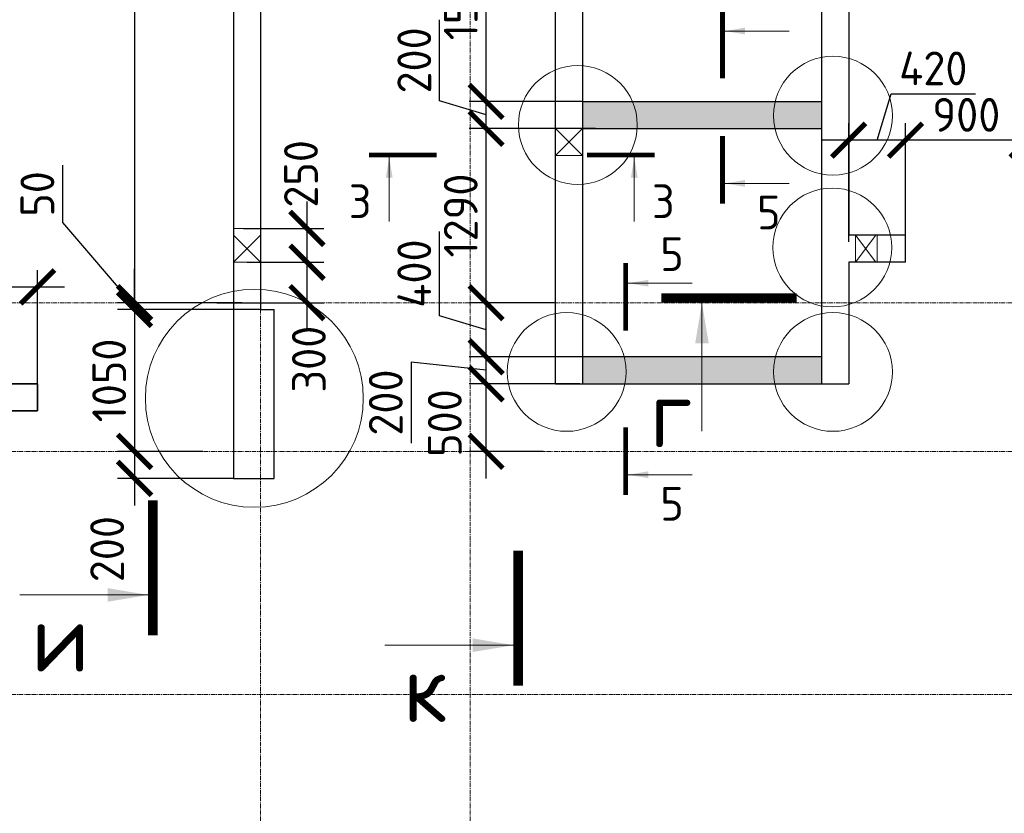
# Model space of a CAD drawing. Header units: millimetres. Extents: x 349531 to 1063351, y -131924 to 96186.
# Tile 46 of 230: x 460178 to 467462, y -34770 to -28897. Entities that reach past the tile are written whole.
import ezdxf

# ---------------------------------------------------------------- set-up
doc = ezdxf.new("R2010")
doc.units = ezdxf.units.MM
doc.linetypes.add('______5', pattern=[1100, 800, -100, 100, -100])
doc.linetypes.add('осевая', pattern=[50.8, 31.75, -6.35, 6.35, -6.35])
doc.layers.add('Колонна_ бетон', color=7, linetype='Continuous', lineweight=50, true_color=0xb4b496)
for name, color, linetype, lineweight in [('Конструкции 0.5', 5, 'Continuous', 50), ('Надписи', 200, 'Continuous', 18), ('Оси', 40, '______5', 18), ('размер', 1, 'Continuous', 25), ('РАЗМЕРЫ', 1, 'Continuous', 9), ('СТЕНЫ', 3, 'Continuous', 30), ('Узлы', 7, 'Continuous', 0)]:
    doc.layers.add(name, color=color, linetype=linetype, lineweight=lineweight)
doc.layers.add('Отверстия_ОВ', color=7, linetype='Continuous', plot=False)
doc.styles.add('GOST-2.304_Type-B', font='GOST_Common.ttf')
doc.dimstyles.new('СПДС', dxfattribs={"dimscale": 100, "dimtxt": 2.5, "dimasz": 2.5, "dimexe": 1.25, "dimexo": 0, "dimtad": 1, "dimdec": 0, "dimtxsty": 'GOST-2.304_Type-B', "dimblk": 'ARCHTICK', "dimcen": 2.5, "dimdle": 2, "dimadec": 0, "dimazin": 2, "dimtfac": 0.75, "dimtdec": 0, "dimtmove": 1, "dimatfit": 3, "dimfxl": 1, "dimtolj": 1, "dimarcsym": 1})

# ---------------------------------------------------------------- blocks, each defined once
blk = doc.blocks.new('оси2')
at = {"layer": 'Оси', "color": 16, "linetype": 'осевая', "lineweight": 0, "transparency": 33554687}
for p, q in [((1003495.5, 5465.4), (1003495.5, -20739.3)), ((1005045.5, 5465.4), (1005045.5, -20739.3)), ((979200, -4392.9), (1032582.1, -4392.9)), ((979200, -5492.9), (1032582.1, -5492.9)), ((979200, -7292.9), (1032582.1, -7292.9))]:
    blk.add_line(p, q, dxfattribs=at)
blk = doc.blocks.new('_ArchTick')
at = {"color": 0, "linetype": 'ByBlock', "const_width": 0.15}
blk.add_lwpolyline([(-0.5, -0.5), (0.5, 0.5)], dxfattribs=at)
blk = doc.blocks.new('*D878')
at = {"layer": 'DEFPOINTS', "color": 0, "transparency": 16777216}
for p in [(460311, -30875.1), (459061, -30987.1), (460311, -31643.6, -360)]:
    blk.add_point(p, dxfattribs=at)
at = {"layer": 'РАЗМЕРЫ', "color": 0, "lineweight": -2, "transparency": 16777216}
for p, q in [((459061, -30987.1), (459061, -30750.1)), ((460311, -31643.6), (460311, -30750.1)), ((458861, -30875.1), (460511, -30875.1))]:
    blk.add_line(p, q, dxfattribs=at)
at = {"layer": 'РАЗМЕРЫ', "color": 0, "lineweight": -2, "transparency": 16777216, "xscale": 250, "yscale": 250, "zscale": 250, "rotation": 180}
blk.add_blockref('_ArchTick', (459061, -30875.1), dxfattribs=at)
at = {"layer": 'РАЗМЕРЫ', "color": 0, "lineweight": -2, "transparency": 16777216, "xscale": 250, "yscale": 250, "zscale": 250}
blk.add_blockref('_ArchTick', (460311, -30875.1), dxfattribs=at)
at = {"layer": 'РАЗМЕРЫ', "color": 0, "transparency": 16777216, "insert": (459686, -30687.6), "char_height": 250, "attachment_point": 5, "style": 'GOST-2.304_Type-B'}
blk.add_mtext('\\A1;1250', dxfattribs=at)
blk = doc.blocks.new('*D1010')
at = {"layer": 'DEFPOINTS', "color": 0, "transparency": 16777216}
for p in [(460907.4, -24892, -200), (461028, -30992), (461822.5, -30992, -560)]:
    blk.add_point(p, dxfattribs=at)
at = {"layer": 'РАЗМЕРЫ', "color": 0, "lineweight": -2, "transparency": 16777216}
for p, q in [((461028, -24692), (461028, -31192)), ((460907.4, -24892), (461153, -24892)), ((461822.5, -30992), (460903, -30992))]:
    blk.add_line(p, q, dxfattribs=at)
at = {"layer": 'РАЗМЕРЫ', "color": 0, "lineweight": -2, "transparency": 16777216, "xscale": 250, "yscale": 250, "zscale": 250}
for p, rotation in [((461028, -24892), 90), ((461028, -30992), 270)]:
    blk.add_blockref('_ArchTick', p, dxfattribs=dict(at, rotation=rotation))
at = {"layer": 'РАЗМЕРЫ', "color": 0, "transparency": 16777216, "insert": (460840.5, -27942), "char_height": 250, "attachment_point": 5, "rotation": 90, "style": 'GOST-2.304_Type-B'}
blk.add_mtext('\\A1;6100', dxfattribs=at)
blk = doc.blocks.new('*D1011')
at = {"layer": 'DEFPOINTS', "color": 0, "transparency": 16777216}
for p in [(461961, -31042, -200), (461028, -32092), (461534, -32092, -560)]:
    blk.add_point(p, dxfattribs=at)
at = {"layer": 'РАЗМЕРЫ', "color": 0, "lineweight": -2, "transparency": 16777216}
for p, q in [((461028, -30842), (461028, -32292)), ((461961, -31042), (460903, -31042)), ((461534, -32092), (460903, -32092))]:
    blk.add_line(p, q, dxfattribs=at)
at = {"layer": 'РАЗМЕРЫ', "color": 0, "lineweight": -2, "transparency": 16777216, "xscale": 250, "yscale": 250, "zscale": 250}
for p, rotation in [((461028, -31042), 90), ((461028, -32092), 270)]:
    blk.add_blockref('_ArchTick', p, dxfattribs=dict(at, rotation=rotation))
at = {"layer": 'РАЗМЕРЫ', "color": 0, "transparency": 16777216, "insert": (460840.5, -31567), "char_height": 250, "attachment_point": 5, "rotation": 90, "style": 'GOST-2.304_Type-B'}
blk.add_mtext('\\A1;1050', dxfattribs=at)
blk = doc.blocks.new('*D1012')
at = {"layer": 'DEFPOINTS', "color": 0, "transparency": 16777216}
for p in [(461534, -32092, -560), (461028, -32292), (461761, -32292, -200)]:
    blk.add_point(p, dxfattribs=at)
at = {"layer": 'РАЗМЕРЫ', "color": 0, "lineweight": -2, "transparency": 16777216}
for p, q in [((461028, -31892), (461028, -32492)), ((461534, -32092), (460903, -32092)), ((461761, -32292), (460903, -32292))]:
    blk.add_line(p, q, dxfattribs=at)
at = {"layer": 'РАЗМЕРЫ', "color": 0, "lineweight": -2, "transparency": 16777216, "xscale": 250, "yscale": 250, "zscale": 250}
for p, rotation in [((461028, -32092), 90), ((461028, -32292), 270)]:
    blk.add_blockref('_ArchTick', p, dxfattribs=dict(at, rotation=rotation))
at = {"layer": 'РАЗМЕРЫ', "color": 0, "transparency": 16777216, "insert": (460825, -32815.1), "char_height": 250, "attachment_point": 5, "rotation": 90, "style": 'GOST-2.304_Type-B'}
blk.add_mtext('\\A1;200', dxfattribs=at)
blk = doc.blocks.new('*D1014')
at = {"layer": 'DEFPOINTS', "color": 0, "transparency": 16777216}
for p in [(463628.5, -31592), (464322.8, -31592, -200), (464051, -32092, -560)]:
    blk.add_point(p, dxfattribs=at)
at = {"layer": 'РАЗМЕРЫ', "color": 0, "lineweight": -2, "transparency": 16777216}
for p, q in [((463628.5, -32292), (463628.5, -31392)), ((464322.8, -31592), (463503.5, -31592)), ((464051, -32092), (463503.5, -32092))]:
    blk.add_line(p, q, dxfattribs=at)
at = {"layer": 'РАЗМЕРЫ', "color": 0, "lineweight": -2, "transparency": 16777216, "xscale": 250, "yscale": 250, "zscale": 250}
for p, rotation in [((463628.5, -31592), 90), ((463628.5, -32092), 270)]:
    blk.add_blockref('_ArchTick', p, dxfattribs=dict(at, rotation=rotation))
at = {"layer": 'РАЗМЕРЫ', "color": 0, "transparency": 16777216, "insert": (463323.3, -31882.1), "char_height": 250, "attachment_point": 5, "rotation": 90, "style": 'GOST-2.304_Type-B'}
blk.add_mtext('\\A1;500', dxfattribs=at)
blk = doc.blocks.new('*D1015')
at = {"layer": 'DEFPOINTS', "color": 0, "transparency": 16777216}
for p in [(463628.5, -31392), (464350.7, -31392, -200), (464322.8, -31592, -200)]:
    blk.add_point(p, dxfattribs=at)
at = {"layer": 'РАЗМЕРЫ', "color": 0, "lineweight": -2, "transparency": 16777216}
for p, q in [((463628.5, -31792), (463628.5, -31192)), ((464350.7, -31392), (463503.5, -31392)), ((463628.5, -31492), (463073.8, -31430.5)), ((463073.8, -31430.5), (463073.8, -32030.5)), ((464322.8, -31592), (463503.5, -31592))]:
    blk.add_line(p, q, dxfattribs=at)
at = {"layer": 'РАЗМЕРЫ', "color": 0, "lineweight": -2, "transparency": 16777216, "xscale": 250, "yscale": 250, "zscale": 250}
for p, rotation in [((463628.5, -31392), 90), ((463628.5, -31592), 270)]:
    blk.add_blockref('_ArchTick', p, dxfattribs=dict(at, rotation=rotation))
at = {"layer": 'РАЗМЕРЫ', "color": 0, "transparency": 16777216, "insert": (462886.3, -31730.5), "char_height": 250, "attachment_point": 5, "rotation": 90, "style": 'GOST-2.304_Type-B'}
blk.add_mtext('\\A1;200', dxfattribs=at)
blk = doc.blocks.new('*D1016')
at = {"layer": 'DEFPOINTS', "color": 0, "transparency": 16777216}
for p in [(463628.5, -30992), (464141, -30992, -560), (464350.7, -31392, -200)]:
    blk.add_point(p, dxfattribs=at)
at = {"layer": 'РАЗМЕРЫ', "color": 0, "lineweight": -2, "transparency": 16777216}
for p, q in [((463284.8, -31088.8), (463284.8, -30463.8)), ((463628.5, -31592), (463628.5, -30792)), ((464141, -30992), (463503.5, -30992)), ((463628.5, -31192), (463284.8, -31088.8)), ((464350.7, -31392), (463503.5, -31392))]:
    blk.add_line(p, q, dxfattribs=at)
at = {"layer": 'РАЗМЕРЫ', "color": 0, "lineweight": -2, "transparency": 16777216, "xscale": 250, "yscale": 250, "zscale": 250}
for p, rotation in [((463628.5, -30992), 90), ((463628.5, -31392), 270)]:
    blk.add_blockref('_ArchTick', p, dxfattribs=dict(at, rotation=rotation))
at = {"layer": 'РАЗМЕРЫ', "color": 0, "transparency": 16777216, "insert": (463097.3, -30776.3), "char_height": 250, "attachment_point": 5, "rotation": 90, "style": 'GOST-2.304_Type-B'}
blk.add_mtext('\\A1;400', dxfattribs=at)
blk = doc.blocks.new('*D1017')
at = {"layer": 'DEFPOINTS', "color": 0, "transparency": 16777216}
for p in [(463628.5, -29702), (464430.8, -29702, -200), (464140.8, -30992, -200)]:
    blk.add_point(p, dxfattribs=at)
at = {"layer": 'РАЗМЕРЫ', "color": 0, "lineweight": -2, "transparency": 16777216}
for p, q in [((463628.5, -31192), (463628.5, -29502)), ((464430.8, -29702), (463503.5, -29702)), ((464140.8, -30992), (463503.5, -30992))]:
    blk.add_line(p, q, dxfattribs=at)
at = {"layer": 'РАЗМЕРЫ', "color": 0, "lineweight": -2, "transparency": 16777216, "xscale": 250, "yscale": 250, "zscale": 250}
for p, rotation in [((463628.5, -29702), 90), ((463628.5, -30992), 270)]:
    blk.add_blockref('_ArchTick', p, dxfattribs=dict(at, rotation=rotation))
at = {"layer": 'РАЗМЕРЫ', "color": 0, "transparency": 16777216, "insert": (463441, -30347), "char_height": 250, "attachment_point": 5, "rotation": 90, "style": 'GOST-2.304_Type-B'}
blk.add_mtext('\\A1;1290', dxfattribs=at)
blk = doc.blocks.new('*D1018')
at = {"layer": 'DEFPOINTS', "color": 0, "transparency": 16777216}
for p in [(463628.5, -29502), (464340.8, -29502, -200), (464438.5, -29702, -200)]:
    blk.add_point(p, dxfattribs=at)
at = {"layer": 'РАЗМЕРЫ', "color": 0, "lineweight": -2, "transparency": 16777216}
for p, q in [((463284.8, -29498.8), (463284.8, -28898.8)), ((463628.5, -29902), (463628.5, -29302)), ((463628.5, -29602), (463284.8, -29498.8)), ((464340.8, -29502), (463503.5, -29502)), ((464438.5, -29702), (463503.5, -29702))]:
    blk.add_line(p, q, dxfattribs=at)
at = {"layer": 'РАЗМЕРЫ', "color": 0, "lineweight": -2, "transparency": 16777216, "xscale": 250, "yscale": 250, "zscale": 250}
for p, rotation in [((463628.5, -29502), 90), ((463628.5, -29702), 270)]:
    blk.add_blockref('_ArchTick', p, dxfattribs=dict(at, rotation=rotation))
at = {"layer": 'РАЗМЕРЫ', "color": 0, "transparency": 16777216, "insert": (463097.3, -29198.8), "char_height": 250, "attachment_point": 5, "rotation": 90, "style": 'GOST-2.304_Type-B'}
blk.add_mtext('\\A1;200', dxfattribs=at)
blk = doc.blocks.new('*D1019')
at = {"layer": 'DEFPOINTS', "color": 0, "transparency": 16777216}
for p in [(463628.5, -27962.7), (464340.8, -27962.7, -200), (464340.8, -29502, -200)]:
    blk.add_point(p, dxfattribs=at)
at = {"layer": 'РАЗМЕРЫ', "color": 0, "lineweight": -2, "transparency": 16777216}
for p, q in [((463628.5, -29702), (463628.5, -27762.7)), ((464340.8, -27962.7), (463503.5, -27962.7)), ((464340.8, -29502), (463503.5, -29502))]:
    blk.add_line(p, q, dxfattribs=at)
at = {"layer": 'РАЗМЕРЫ', "color": 0, "lineweight": -2, "transparency": 16777216, "xscale": 250, "yscale": 250, "zscale": 250}
for p, rotation in [((463628.5, -27962.7), 90), ((463628.5, -29502), 270)]:
    blk.add_blockref('_ArchTick', p, dxfattribs=dict(at, rotation=rotation))
at = {"layer": 'РАЗМЕРЫ', "color": 0, "transparency": 16777216, "insert": (463441, -28732.3), "char_height": 250, "attachment_point": 5, "rotation": 90, "style": 'GOST-2.304_Type-B'}
blk.add_mtext('\\A1;1540', dxfattribs=at)
blk = doc.blocks.new('*D1029')
at = {"layer": 'DEFPOINTS', "color": 0, "transparency": 16777216}
for p in [(467631, -29789.1), (468911, -30100.1, -360), (467631, -30542, -360)]:
    blk.add_point(p, dxfattribs=at)
at = {"layer": 'РАЗМЕРЫ', "color": 0, "lineweight": -2, "transparency": 16777216}
for p, q in [((467631, -30542), (467631, -29664.1)), ((468911, -30100.1), (468911, -29664.1)), ((469111, -29789.1), (467431, -29789.1))]:
    blk.add_line(p, q, dxfattribs=at)
at = {"layer": 'РАЗМЕРЫ', "color": 0, "lineweight": -2, "transparency": 16777216, "xscale": 250, "yscale": 250, "zscale": 250, "rotation": 180}
blk.add_blockref('_ArchTick', (467631, -29789.1), dxfattribs=at)
at = {"layer": 'РАЗМЕРЫ', "color": 0, "lineweight": -2, "transparency": 16777216, "xscale": 250, "yscale": 250, "zscale": 250}
blk.add_blockref('_ArchTick', (468911, -29789.1), dxfattribs=at)
at = {"layer": 'РАЗМЕРЫ', "color": 0, "transparency": 16777216, "insert": (468271, -29601.6), "char_height": 250, "attachment_point": 5, "style": 'GOST-2.304_Type-B'}
blk.add_mtext('\\A1;1280', dxfattribs=at)
blk = doc.blocks.new('*D1030')
at = {"layer": 'DEFPOINTS', "color": 0, "transparency": 16777216}
for p in [(466731, -29789.1), (467631, -30103), (466731, -30542, -360)]:
    blk.add_point(p, dxfattribs=at)
at = {"layer": 'РАЗМЕРЫ', "color": 0, "lineweight": -2, "transparency": 16777216}
for p, q in [((466731, -30542), (466731, -29664.1)), ((467631, -30103), (467631, -29664.1)), ((467831, -29789.1), (466531, -29789.1))]:
    blk.add_line(p, q, dxfattribs=at)
at = {"layer": 'РАЗМЕРЫ', "color": 0, "lineweight": -2, "transparency": 16777216, "xscale": 250, "yscale": 250, "zscale": 250, "rotation": 180}
blk.add_blockref('_ArchTick', (466731, -29789.1), dxfattribs=at)
at = {"layer": 'РАЗМЕРЫ', "color": 0, "lineweight": -2, "transparency": 16777216, "xscale": 250, "yscale": 250, "zscale": 250}
blk.add_blockref('_ArchTick', (467631, -29789.1), dxfattribs=at)
at = {"layer": 'РАЗМЕРЫ', "color": 0, "transparency": 16777216, "insert": (467181, -29601.6), "char_height": 250, "attachment_point": 5, "style": 'GOST-2.304_Type-B'}
blk.add_mtext('\\A1;900', dxfattribs=at)
blk = doc.blocks.new('*D1031')
at = {"layer": 'DEFPOINTS', "color": 0, "transparency": 16777216}
for p in [(466311, -29789.1), (466311, -30542, -360), (466731, -30542)]:
    blk.add_point(p, dxfattribs=at)
at = {"layer": 'РАЗМЕРЫ', "color": 0, "lineweight": -2, "transparency": 16777216}
for p, q in [((466521, -29789.1), (466624.1, -29445.4)), ((466624.1, -29445.4), (467249.1, -29445.4)), ((466311, -30542), (466311, -29664.1)), ((466731, -30542), (466731, -29664.1)), ((466931, -29789.1), (466111, -29789.1))]:
    blk.add_line(p, q, dxfattribs=at)
at = {"layer": 'РАЗМЕРЫ', "color": 0, "lineweight": -2, "transparency": 16777216, "xscale": 250, "yscale": 250, "zscale": 250, "rotation": 180}
blk.add_blockref('_ArchTick', (466311, -29789.1), dxfattribs=at)
at = {"layer": 'РАЗМЕРЫ', "color": 0, "lineweight": -2, "transparency": 16777216, "xscale": 250, "yscale": 250, "zscale": 250}
blk.add_blockref('_ArchTick', (466731, -29789.1), dxfattribs=at)
at = {"layer": 'РАЗМЕРЫ', "color": 0, "transparency": 16777216, "insert": (466936.6, -29257.9), "char_height": 250, "attachment_point": 5, "style": 'GOST-2.304_Type-B'}
blk.add_mtext('\\A1;420', dxfattribs=at)
blk = doc.blocks.new('*D1093')
at = {"layer": 'DEFPOINTS', "color": 0, "transparency": 16777216}
for p in [(461822.5, -30992, -200), (461028, -31042), (461302.8, -31042, 360)]:
    blk.add_point(p, dxfattribs=at)
at = {"layer": 'РАЗМЕРЫ', "color": 0, "lineweight": -2, "transparency": 16777216}
for p, q in [((460496.8, -30399.3), (460496.8, -29974.3)), ((461028, -31017), (460496.8, -30399.3)), ((461028, -30992), (461028, -30742)), ((461822.5, -30992), (460903, -30992)), ((461028, -30992), (461028, -31042)), ((461028, -30992), (461028, -31042)), ((461302.8, -31042), (460903, -31042)), ((461028, -31042), (461028, -31292))]:
    blk.add_line(p, q, dxfattribs=at)
at = {"layer": 'РАЗМЕРЫ', "color": 0, "lineweight": -2, "transparency": 16777216, "xscale": 250, "yscale": 250, "zscale": 250}
for p, rotation in [((461028, -30992), 270), ((461028, -31042), 90)]:
    blk.add_blockref('_ArchTick', p, dxfattribs=dict(at, rotation=rotation))
at = {"layer": 'РАЗМЕРЫ', "color": 0, "transparency": 16777216, "insert": (460309.3, -30186.8), "char_height": 250, "attachment_point": 5, "rotation": 90, "style": 'GOST-2.304_Type-B'}
blk.add_mtext('\\A1;50', dxfattribs=at)
blk = doc.blocks.new('стены техподполья')
at = {"layer": 'Колонна_ бетон', "color": 180, "linetype": 'Continuous', "lineweight": 35, "transparency": 33554687}
for p, q in [((475135.8, -7343.6), (473885.8, -7343.6)), ((475135.8, -7343.6), (475135.8, -7343.6)), ((475135.8, -7543.6), (475135.8, -7343.6)), ((473885.8, -7543.6), (475135.8, -7543.6)), ((475135.8, -7543.6), (475135.8, -7543.6))]:
    blk.add_line(p, q, dxfattribs=at)
at = {"layer": 'СТЕНЫ', "linetype": 'Continuous', "transparency": 33554687}
for p, q in [((479165.8, -393.6), (479165.8, -7343.6)), ((480935.8, -393.6), (480935.8, -7343.6)), ((476585.8, -643.6), (476585.8, -8043.6)), ((476785.8, -593.6), (476785.8, -6793.6)), ((478965.8, -7343.6), (478965.8, -593.6)), ((481135.8, -593.6), (481135.8, -6243.6)), ((479165.8, -5253.6), (480935.8, -5253.6)), ((479165.8, -5253.6), (479165.8, -5253.6)), ((480935.8, -5253.6), (480935.8, -5253.6)), ((479165.8, -5453.6), (479165.8, -5453.6)), ((479165.8, -5453.6), (480935.8, -5453.6)), ((480935.8, -5453.6), (480935.8, -5453.6)), ((481135.8, -6243.6), (481135.8, -6243.6)), ((481555.8, -6243.6), (481135.8, -6243.6)), ((481555.8, -6243.6), (481555.8, -6243.6)), ((481555.8, -6443.6), (481555.8, -6243.6)), ((481135.8, -6443.6), (481135.8, -6443.6)), ((481135.8, -6443.6), (481135.8, -7343.6)), ((481555.8, -6443.6), (481135.8, -6443.6)), ((481555.8, -6443.6), (481555.8, -6443.6)), ((476785.8, -6793.6), (476885.8, -6793.6)), ((476785.8, -6793.6), (476785.8, -6793.6)), ((476885.8, -6793.6), (476885.8, -6793.6)), ((476885.8, -8043.6), (476885.8, -6793.6)), ((479165.8, -7143.6), (479165.8, -7143.6)), ((480935.8, -7143.6), (479165.8, -7143.6)), ((480935.8, -7143.6), (480935.8, -7143.6)), ((478965.8, -7343.6), (478965.8, -7343.6)), ((478965.8, -7343.6), (481135.8, -7343.6)), ((479165.8, -7343.6), (479165.8, -7343.6)), ((480935.8, -7343.6), (480935.8, -7343.6)), ((481135.8, -7343.6), (481135.8, -7343.6)), ((476585.8, -8043.6), (476585.8, -8043.6)), ((476585.8, -8043.6), (476885.8, -8043.6)), ((476885.8, -8043.6), (476885.8, -8043.6))]:
    blk.add_line(p, q, dxfattribs=at)
blk = doc.blocks.new('*D1579')
at = {"layer": 'DEFPOINTS', "color": 0, "transparency": 16777216}
for p in [(461860.5, -30692.2, 320), (462303.7, -30692.2), (461636.9, -30992, -200)]:
    blk.add_point(p, dxfattribs=at)
at = {"layer": 'РАЗМЕРЫ', "color": 0, "lineweight": -2, "transparency": 16777216}
for p, q in [((462303.7, -31192), (462303.7, -30492.2)), ((461860.5, -30692.2), (462428.7, -30692.2)), ((461636.9, -30992), (462428.7, -30992))]:
    blk.add_line(p, q, dxfattribs=at)
at = {"layer": 'РАЗМЕРЫ', "color": 0, "lineweight": -2, "transparency": 16777216, "xscale": 250, "yscale": 250, "zscale": 250}
for p, rotation in [((462303.7, -30692.2), 90), ((462303.7, -30992), 270)]:
    blk.add_blockref('_ArchTick', p, dxfattribs=dict(at, rotation=rotation))
at = {"layer": 'РАЗМЕРЫ', "color": 0, "transparency": 16777216, "insert": (462317.6, -31409.3), "char_height": 250, "attachment_point": 5, "rotation": 90, "style": 'GOST-2.304_Type-B'}
blk.add_mtext('\\A1;300', dxfattribs=at)
blk = doc.blocks.new('*D1580')
at = {"layer": 'DEFPOINTS', "color": 0, "transparency": 16777216}
for p in [(461834.2, -30442.2, 320), (462303.7, -30442.2), (461860.5, -30692.2, 320)]:
    blk.add_point(p, dxfattribs=at)
at = {"layer": 'РАЗМЕРЫ', "color": 0, "lineweight": -2, "transparency": 16777216}
for p, q in [((462303.7, -30892.2), (462303.7, -30242.2)), ((461834.2, -30442.2), (462428.7, -30442.2)), ((461860.5, -30692.2), (462428.7, -30692.2))]:
    blk.add_line(p, q, dxfattribs=at)
at = {"layer": 'РАЗМЕРЫ', "color": 0, "lineweight": -2, "transparency": 16777216, "xscale": 250, "yscale": 250, "zscale": 250}
for p, rotation in [((462303.7, -30442.2), 90), ((462303.7, -30692.2), 270)]:
    blk.add_blockref('_ArchTick', p, dxfattribs=dict(at, rotation=rotation))
at = {"layer": 'РАЗМЕРЫ', "color": 0, "transparency": 16777216, "insert": (462259.1, -30038.2), "char_height": 250, "attachment_point": 5, "rotation": 90, "style": 'GOST-2.304_Type-B'}
blk.add_mtext('\\A1;250', dxfattribs=at)

msp = doc.modelspace()

# ---------------------------------------------------------------- hatches: boundary and pattern name
at = {"layer": 'размер', "transparency": 33554648}
h = msp.add_hatch(dxfattribs=at)
h.set_pattern_fill('ANGLE', color=1)
h.set_pattern_definition([(0, (-2038.312, 1855.659), (0, 6.985), [5.08, -1.905]), (90, (-2038.312, 1855.659), (-6.985, 4e-16), [5.08, -1.905])])
h.paths.add_polyline_path([(466110.8, -29501.8), (465758.2, -29501.8, 0.031713), (465754.7, -29557.4, 0.083905), (465779.1, -29701.8), (466110.8, -29701.8)])
h.paths.add_polyline_path([(465754.7, -29557.4, -0.031713), (465758.2, -29501.8), (464728.6, -29501.8, -0.071923), (464746.6, -29626.3, -0.043196), (464740, -29701.8), (465779.1, -29701.8, -0.083905)])
h.paths.add_polyline_path([(464728.6, -29501.8), (464341, -29501.8), (464341, -29701.8), (464740, -29701.8, 0.043196), (464746.6, -29626.3, 0.071923)])
h = msp.add_hatch(dxfattribs=at)
h.set_pattern_fill('ANGLE', color=1)
h.set_pattern_definition([(0, (-2038.312, 1856.68), (0, 6.985), [5.08, -1.905]), (90, (-2038.312, 1856.68), (-6.985, 4e-16), [5.08, -1.905])])
h.paths.add_polyline_path([(464663.6, -31452.7, 0.035354), (464659.3, -31390.8), (464341, -31390.8), (464341, -31590.8), (464641.4, -31590.8, 0.080073)])
h.paths.add_polyline_path([(465754.7, -31452.7, -0.035379), (465759.1, -31390.8), (464659.3, -31390.8, -0.035354), (464663.6, -31452.7, -0.080073), (464641.4, -31590.8), (465776.9, -31590.8, -0.080047)])
h.paths.add_polyline_path([(466110.8, -31390.8), (465759.1, -31390.8, 0.035379), (465754.7, -31452.7, 0.080047), (465776.9, -31590.8), (466110.8, -31590.8)])

# ---------------------------------------------------------------- linework, layer by layer
at = {"layer": 'Надписи', "color": 0}
for centre, radius in [((466194.2, -29607.5, 360), 439.5), ((464307.1, -29676.4, 360), 439.5), ((466189.6, -30583.2), 439.5), ((461914, -31699.2, 360), 806.2), ((464224.2, -31503.9, 720), 439.5), ((466194.2, -31503.9, 360), 439.5)]:
    msp.add_circle(centre, radius, dxfattribs=at)
at = {"layer": 'Отверстия_ОВ', "color": 20, "lineweight": 20, "elevation": 320}
msp.add_lwpolyline([(461760.5, -30692.2), (461760.5, -30442.2), (461960.5, -30442.2), (461960.5, -30692.2)], close=True, dxfattribs=at)
at = {"layer": 'РАЗМЕРЫ', "color": 1}
for points, elevation in [([(464285.8, -29702), (464340.8, -29702), (464340.8, -29902), (464140.8, -29902), (464140.8, -29702), (464340.8, -29702), (464140.8, -29902), (464140.8, -29702), (464340.8, -29902)], 160), ([(461760.5, -30492.2), (461960.5, -30692.2)], 160), ([(461760.5, -30691.8), (461960.8, -30492.2)], 320), ([(466730.8, -30692), (466730.8, -30492)], 160)]:
    msp.add_lwpolyline(points, dxfattribs=dict(at, elevation=elevation))
at = {"layer": 'РАЗМЕРЫ', "color": 1, "elevation": 320}
msp.add_lwpolyline([(461760.8, -30442.2), (461960.8, -30442.2), (461960.5, -30692.2), (461760.5, -30692.2)], close=True, dxfattribs=at)
at = {"layer": 'РАЗМЕРЫ', "color": 1}
for points in [[(466361.5, -30492), (466511.5, -30692)], [(466361.5, -30692), (466511.5, -30492)], [(466730.8, -30692), (466730.8, -30492)]]:
    msp.add_lwpolyline(points, dxfattribs=at)
msp.add_lwpolyline([(466361.5, -30692), (466520.8, -30692), (466520.8, -30492), (466361.5, -30492)], close=True, dxfattribs=at)
at = {"layer": 'Узлы', "color": 1, "linetype": 'Continuous', "lineweight": 0}
for p, q in [((465394.7, -28981.7, 720), (465869.7, -28981.7, 720)), ((462911.8, -29915.8, 720), (462911.8, -30390.8, 720)), ((464724.8, -29915.8, 720), (464724.8, -30390.8, 720)), ((465394.7, -30108.9, 720), (465869.7, -30108.9, 720)), ((464678.4, -30847.5, 720), (465153.4, -30847.5, 720)), ((465225.3, -30991.7, 720), (465225.3, -31941.7, 720)), ((464678.4, -32264.5, 720), (465153.4, -32264.5, 720)), ((461128.7, -33154.2, 160), (460178.7, -33154.2, 160)), ((463830.6, -33526, 160), (462880.6, -33526, 160))]:
    msp.add_line(p, q, dxfattribs=at)
for points, const_width, elevation in [([(465377.2, -28831.7), (465377.2, -29331.7)], 35, 720), ([(465377.2, -30258.9), (465377.2, -29758.9)], 35, 720), ([(462761.8, -29898.3), (463261.8, -29898.3)], 35, 720), ([(464874.8, -29898.3), (464374.8, -29898.3)], 35, 720), ([(464660.9, -30697.5), (464660.9, -31197.5)], 35, 720), ([(464925.3, -30956.7), (465925.3, -30956.7)], 70, 720), ([(464660.9, -32414.5), (464660.9, -31914.5)], 35, 720), ([(461163.7, -33454.2), (461163.7, -32454.2)], 70, 160), ([(463865.6, -33826), (463865.6, -32826)], 70, 160)]:
    msp.add_lwpolyline(points, dxfattribs=dict(at, const_width=const_width, elevation=elevation))
for points in [[(465394.7, -28981.7, 720), (465544.9, -29006.8, 720), (465544.9, -28956.5, 720)], [(462911.8, -29915.8, 720), (462886.7, -30066.1, 720), (462936.9, -30066.1, 720)], [(464724.8, -29915.8, 720), (464699.6, -30066.1, 720), (464749.9, -30066.1, 720)], [(465394.7, -30108.9, 720), (465544.9, -30134, 720), (465544.9, -30083.7, 720)], [(464678.4, -30847.5, 720), (464828.6, -30872.6, 720), (464828.6, -30822.4, 720)], [(465225.3, -30991.7, 720), (465175.1, -31292.1, 720), (465275.6, -31292.1, 720)], [(464678.4, -32264.5, 720), (464828.6, -32289.6, 720), (464828.6, -32239.4, 720)], [(461128.7, -33154.2, 160), (460828.2, -33204.5, 160), (460828.2, -33103.9, 160)], [(463830.6, -33526, 160), (463530.1, -33576.3, 160), (463530.1, -33475.7, 160)]]:
    msp.add_solid(points, dxfattribs=at)

# ---------------------------------------------------------------- block references
at = {"layer": 'Конструкции 0.5'}
msp.add_blockref('стены техподполья', (-14825, -24248.4, 160), dxfattribs=at)
at = {"layer": 'РАЗМЕРЫ'}
msp.add_blockref('оси2', (-541534.6, -26599.1, -200), dxfattribs=at)

# ---------------------------------------------------------------- texts
at = {"layer": 'Узлы', "color": 1, "linetype": 'Continuous', "lineweight": 0, "attachment_point": 5, "style": 'GOST-2.304_Type-B'}
for s, width, gutter_width, insert, char_height in [('3', 361.94, 12.5, (462696.8, -30240.8, 720), 250), ('3', 361.94, 12.5, (464939.8, -30240.8, 720), 250), ('5', 361.94, 12.5, (465719.7, -30323.9, 720), 250), ('5', 361.94, 12.5, (465003.4, -30632.5, 720), 250), ('г', 723.88, 25, (464996.7, -31809.8, 720), 500), ('5', 361.94, 12.5, (465003.4, -32479.5, 720), 250), ('и', 723.88, 25, (460478.7, -33471.8, 160), 500), ('к', 723.88, 25, (463180.6, -33843.6, 160), 500)]:
    msp.add_mtext_dynamic_manual_height_columns(s, width=width, gutter_width=gutter_width, heights=[0], dxfattribs=dict(at, insert=insert, char_height=char_height))

# ---------------------------------------------------------------- dimensions: what is measured, and where the dimension line sits
at = {"layer": 'РАЗМЕРЫ'}
for base, p1, p2, picture, middle in [((461028, -30992, 360), (460907.4, -24892, 160), (461822.5, -30992, -200), '*D1010', (460840.5, -27942, 360)), ((463628.5, -29502, 360), (464438.5, -29702, 160), (464340.8, -29502, 160), '*D1018', (463097.3, -29436.3, 360)), ((463628.5, -29702, 360), (464140.8, -30992, 160), (464430.8, -29702, 160), '*D1017', (463441, -30347, 360)), ((463628.5, -30992, 360), (464350.7, -31392, 160), (464141, -30992, -200), '*D1016', (463097.3, -31026.3, 360)), ((461028, -32092, 360), (461961, -31042, 160), (461534, -32092, -200), '*D1011', (460840.5, -31567, 360))]:
    dim = msp.add_linear_dim(base=base, p1=p1, p2=p2, angle=90, dimstyle='СПДС', dxfattribs=at)
    dim.commit()
    dim.dimension.update_dxf_attribs({"geometry": picture, "text_midpoint": middle})
dim = msp.add_linear_dim(base=(463628.5, -27962.7, 360), p1=(464340.8, -29502, 160), p2=(464340.8, -27962.7, 160), angle=90, dimstyle='СПДС', override={"dimrnd": 5}, dxfattribs=at)
dim.commit()
dim.dimension.update_dxf_attribs({"geometry": '*D1019', "text_midpoint": (463441, -28732.3, 360)})
for base, p1, p2, picture, middle in [((466311, -29789.1, 360), (466731, -30542, 360), (466311, -30542), '*D1031', (466686.6, -29257.9, 360)), ((466731, -29789.1, 360), (467631, -30103, 360), (466731, -30542), '*D1030', (467181, -29601.6, 360)), ((467631, -29789.1, 360), (468911, -30100.1), (467631, -30542), '*D1029', (468271, -29601.6, 360))]:
    dim = msp.add_linear_dim(base=base, p1=p1, p2=p2, dimstyle='СПДС', dxfattribs=at)
    dim.commit()
    dim.dimension.update_dxf_attribs({"geometry": picture, "text_midpoint": middle})
at = {"layer": 'РАЗМЕРЫ', "color": 1}
for base, p1, p2, picture, middle in [((462303.7, -30442.2), (461860.5, -30692.2, 320), (461834.2, -30442.2, 320), '*D1580', (462446.6, -30038.2)), ((462303.7, -30692.2), (461636.9, -30992, -200), (461860.5, -30692.2, 320), '*D1579', (462505.1, -31409.3))]:
    dim = msp.add_linear_dim(base=base, p1=p1, p2=p2, angle=90, dimstyle='СПДС', dxfattribs=at)
    dim.commit()
    dim.dimension.update_dxf_attribs({"geometry": picture, "text_midpoint": middle, "dimtype": 160})
at = {"layer": 'РАЗМЕРЫ'}
for base, p1, p2, picture, middle in [((461028, -31042), (461822.5, -30992, -200), (461302.8, -31042, 360), '*D1093', (460496.8, -30336.8)), ((463628.5, -31392, 360), (464322.8, -31592, 160), (464350.7, -31392, 160), '*D1015', (463073.8, -31493, 360)), ((463628.5, -31592, 360), (464051, -32092, -200), (464322.8, -31592, 160), '*D1014', (463510.8, -31882.1, 360)), ((461028, -32292, 360), (461534, -32092, -200), (461761, -32292, 160), '*D1012', (461012.5, -32815.1, 360))]:
    dim = msp.add_linear_dim(base=base, p1=p1, p2=p2, angle=90, dimstyle='СПДС', dxfattribs=at)
    dim.commit()
    dim.dimension.update_dxf_attribs({"geometry": picture, "text_midpoint": middle, "dimtype": 160})
dim = msp.add_linear_dim(base=(460311, -30875.1, 360), p1=(459061, -30987.1, 360), p2=(460311, -31643.6, 0), dimstyle='СПДС', override={"dimtofl": 0}, dxfattribs=at)
dim.commit()
dim.dimension.update_dxf_attribs({"geometry": '*D878', "text_midpoint": (459686, -30687.6, 360)})

doc.saveas('drawing.dxf')
